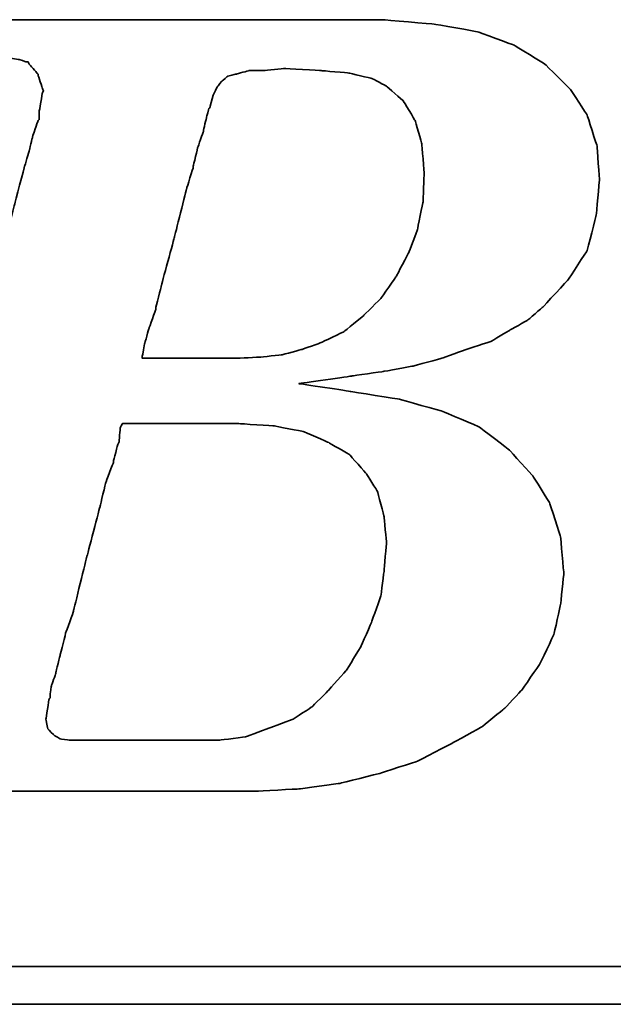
# Model space of a CAD drawing. Header units: millimetres. Extents: x 61 to 553, y 151 to 324.
# Tile 31 of 49: x 410.8 to 414.14, y 202.49 to 208.03. Entities that reach past the tile are written whole.
import ezdxf

# ---------------------------------------------------------------- set-up
doc = ezdxf.new("R2010")
doc.units = ezdxf.units.MM
doc.header["$LTSCALE"] = 0.15
doc.layers.add('DIM', color=4, linetype='CONTINUOUS')
doc.layers.add('layer 1', color=7, linetype='CONTINUOUS')

# ---------------------------------------------------------------- blocks, each defined once
blk = doc.blocks.new('TBI MOTION logo(完整正式版)')
at = {"layer": 'layer 1', "color": 22, "lineweight": 35}
for points, knots in [([(-64.65375, -6.86375), (-64.65375, -6.86375), (-64.84375, -7.29625), (-64.84375, -7.29625), (-64.84375, -7.29625), (-64.84375, -7.29625), (-64.86875, -7.34375), (-64.86875, -7.34375), (-64.86875, -7.34375), (-64.86875, -7.34375), (-64.86875, -7.36875), (-64.86875, -7.36875), (-64.86875, -7.36875), (-64.86875, -7.36875), (-65.15375, -7.65375), (-65.15375, -7.65375), (-65.15375, -7.65375), (-65.15375, -7.65375), (-65.17875, -7.65375), (-65.17875, -7.65375), (-65.17875, -7.65375), (-65.17875, -7.65375), (-65.20375, -7.67875), (-65.20375, -7.67875), (-65.20375, -7.67875), (-65.20375, -7.67875), (-65.58875, -7.87125), (-65.58875, -7.87125), (-65.58875, -7.87125), (-65.58875, -7.87125), (-65.63375, -7.87125), (-65.63375, -7.87125), (-65.63375, -7.87125), (-65.63375, -7.87125), (-65.65875, -7.89375), (-65.65875, -7.89375), (-65.65875, -7.89375), (-65.65875, -7.89375), (-66.09375, -7.94375), (-66.09375, -7.94375), (-66.09375, -7.94375), (-66.09375, -7.94375), (-66.11375, -7.94375), (-66.11375, -7.94375), (-66.11375, -7.94375), (-66.11375, -7.94375), (-66.16375, -7.94375), (-66.16375, -7.94375), (-66.16375, -7.94375), (-66.16375, -7.94375), (-66.30875, -7.94375), (-66.30875, -7.94375), (-66.30875, -7.94375), (-66.30875, -7.94375), (-66.69375, -7.94375), (-66.69375, -7.94375), (-66.69375, -7.94375), (-66.69375, -7.94375), (-67.07375, -7.94375), (-67.07375, -7.94375), (-67.07375, -7.94375), (-67.07375, -7.94375), (-67.12375, -7.94375), (-67.12375, -7.94375), (-67.12375, -7.94375), (-67.12375, -7.94375), (-67.12375, -7.96625), (-67.12375, -7.96625), (-67.12375, -7.96625), (-67.12375, -7.96625), (-67.14875, -7.99125), (-67.14875, -7.99125), (-67.14875, -7.99125), (-67.14875, -7.99125), (-67.24375, -8.34875), (-67.24375, -8.34875), (-67.24375, -8.34875), (-67.24375, -8.34875), (-67.31375, -8.68625), (-67.31375, -8.68625), (-67.31375, -8.68625), (-67.31375, -8.68625), (-67.26875, -8.68625), (-67.26875, -8.68625), (-67.26875, -8.68625), (-67.26875, -8.68625), (-67.07375, -8.68625), (-67.07375, -8.68625), (-67.07375, -8.68625), (-67.07375, -8.68625), (-66.54875, -8.68625), (-66.54875, -8.68625), (-66.54875, -8.68625), (-66.54875, -8.68625), (-65.82625, -8.68625), (-65.82625, -8.68625), (-65.82625, -8.68625), (-65.82625, -8.68625), (-65.01375, -8.68625), (-65.01375, -8.68625), (-65.01375, -8.68625), (-65.01375, -8.68625), (-64.05375, -8.68625), (-64.05375, -8.68625), (-64.05375, -8.68625), (-64.05375, -8.68625), (-62.08375, -8.68625), (-62.08375, -8.68625), (-62.08375, -8.68625), (-62.08375, -8.68625), (-60.06875, -8.68625), (-60.06875, -8.68625), (-60.06875, -8.68625), (-60.06875, -8.68625), (-59.10875, -8.68625), (-59.10875, -8.68625), (-59.10875, -8.68625), (-59.10875, -8.68625), (-58.29375, -8.68625), (-58.29375, -8.68625), (-58.29375, -8.68625), (-58.29375, -8.68625), (-57.57375, -8.68625), (-57.57375, -8.68625), (-57.57375, -8.68625), (-57.57375, -8.68625), (-57.04875, -8.68625), (-57.04875, -8.68625), (-57.04875, -8.68625), (-57.04875, -8.68625), (-56.85375, -8.68625), (-56.85375, -8.68625), (-56.85375, -8.68625), (-56.85375, -8.68625), (-56.70875, -8.68625), (-56.70875, -8.68625), (-56.70875, -8.68625), (-56.70875, -8.68625), (-56.61375, -8.68625), (-56.61375, -8.68625), (-56.61375, -8.68625), (-56.61375, -8.68625), (-56.56875, -8.68625), (-56.56875, -8.68625), (-56.56875, -8.68625), (-56.56875, -8.68625), (-55.65375, -8.63875), (-55.65375, -8.63875), (-55.65375, -8.63875), (-55.65375, -8.63875), (-54.76875, -8.51875), (-54.76875, -8.51875), (-54.76875, -8.51875), (-54.76875, -8.51875), (-53.90375, -8.30375), (-53.90375, -8.30375), (-53.90375, -8.30375), (-53.90375, -8.30375), (-53.08875, -8.03875), (-53.08875, -8.03875), (-53.08875, -8.03875), (-53.08875, -8.03875), (-52.34375, -7.65375), (-52.34375, -7.65375), (-52.34375, -7.65375), (-52.34375, -7.65375), (-51.69875, -7.29625), (-51.69875, -7.29625), (-51.69875, -7.29625), (-51.69875, -7.29625), (-51.21875, -6.91125), (-51.21875, -6.91125), (-51.21875, -6.91125), (-51.21875, -6.91125), (-50.83375, -6.50375), (-50.83375, -6.50375), (-50.83375, -6.50375), (-50.83375, -6.50375), (-50.44875, -5.94875), (-50.44875, -5.94875), (-50.44875, -5.94875), (-50.44875, -5.94875), (-50.13875, -5.30375), (-50.13875, -5.30375), (-50.13875, -5.30375), (-50.13875, -5.30375), (-49.99375, -4.65375), (-49.99375, -4.65375), (-49.99375, -4.65375), (-49.99375, -4.65375), (-49.92375, -3.98375), (-49.92375, -3.98375), (-49.92375, -3.98375), (-49.92375, -3.98375), (-49.99375, -3.19374), (-49.99375, -3.19374), (-49.99375, -3.19374), (-49.99375, -3.19374), (-50.23374, -2.44874), (-50.23374, -2.44874), (-50.23374, -2.44874), (-50.23374, -2.44874), (-50.59375, -1.87374), (-50.59375, -1.87374), (-50.59375, -1.87374), (-50.59375, -1.87374), (-51.09875, -1.31874), (-51.09875, -1.31874), (-51.09875, -1.31874), (-51.09875, -1.31874), (-51.74375, -0.81875), (-51.74375, -0.81875), (-51.74375, -0.81875), (-51.74375, -0.81875), (-52.53875, -0.48125), (-52.53875, -0.48125), (-52.53875, -0.48125), (-52.53875, -0.48125), (-53.47375, -0.21875), (-53.47375, -0.21875), (-53.47375, -0.21875), (-53.47375, -0.21875), (-54.52875, -0.04874), (-54.52875, -0.04874), (-54.52875, -0.04874), (-54.52875, -0.04874), (-55.65375, 0.12125), (-55.65375, 0.12125), (-55.65375, 0.12125), (-55.65375, 0.12125), (-54.50375, 0.28624), (-54.50375, 0.28624), (-54.50375, 0.28624), (-54.50375, 0.28624), (-53.83375, 0.38124), (-53.83375, 0.38124), (-53.83375, 0.38124), (-53.83375, 0.38124), (-53.18375, 0.50125), (-53.18375, 0.50125), (-53.18375, 0.50125), (-53.18375, 0.50125), (-52.55875, 0.66874), (-52.55875, 0.66874), (-52.55875, 0.66874), (-52.55875, 0.66874), (-52.03375, 0.86124), (-52.03375, 0.86124), (-52.03375, 0.86124), (-52.03375, 0.86124), (-51.50374, 1.03124), (-51.50374, 1.03124), (-51.50374, 1.03124), (-51.50374, 1.03124), (-51.09875, 1.27125), (-51.09875, 1.27125), (-51.09875, 1.27125), (-51.09875, 1.27125), (-50.71375, 1.48624), (-50.71375, 1.48624), (-50.71375, 1.48624), (-50.71375, 1.48624), (-50.37625, 1.77625), (-50.37625, 1.77625), (-50.37625, 1.77625), (-50.37625, 1.77625), (-49.82375, 2.37625), (-49.82375, 2.37625), (-49.82375, 2.37625), (-49.82375, 2.37625), (-49.41875, 2.99625), (-49.41875, 2.99625), (-49.41875, 2.99625), (-49.41875, 2.99625), (-49.22375, 3.76625), (-49.22375, 3.76625), (-49.22375, 3.76625), (-49.22375, 3.76625), (-49.15375, 4.50874), (-49.15375, 4.50874), (-49.15375, 4.50874), (-49.15375, 4.50874), (-49.20375, 5.25125), (-49.20375, 5.25125), (-49.20375, 5.25125), (-49.20375, 5.25125), (-49.41875, 5.92625), (-49.41875, 5.92625), (-49.41875, 5.92625), (-49.41875, 5.92625), (-49.77875, 6.47625), (-49.77875, 6.47625), (-49.77875, 6.47625), (-49.77875, 6.47625), (-50.33125, 7.02624), (-50.33125, 7.02624), (-50.33125, 7.02624), (-50.33125, 7.02624), (-51.00125, 7.43625), (-51.00125, 7.43625), (-51.00125, 7.43625), (-51.00125, 7.43625), (-51.79375, 7.72625), (-51.79375, 7.72625), (-51.79375, 7.72625), (-51.79375, 7.72625), (-52.72875, 7.89124), (-52.72875, 7.89124), (-52.72875, 7.89124), (-52.72875, 7.89124), (-53.83375, 7.98625), (-53.83375, 7.98625), (-53.83375, 7.98625), (-53.83375, 7.98625), (-53.92875, 7.98625), (-53.92875, 7.98625), (-53.92875, 7.98625), (-53.92875, 7.98625), (-54.26375, 7.98625), (-54.26375, 7.98625), (-54.26375, 7.98625), (-54.26375, 7.98625), (-54.74375, 7.98625), (-54.74375, 7.98625), (-54.74375, 7.98625), (-54.74375, 7.98625), (-55.36875, 7.98625), (-55.36875, 7.98625), (-55.36875, 7.98625), (-55.36875, 7.98625), (-56.13375, 7.98625), (-56.13375, 7.98625), (-56.13375, 7.98625), (-56.13375, 7.98625), (-56.94875, 7.98625), (-56.94875, 7.98625), (-56.94875, 7.98625), (-56.94875, 7.98625), (-58.77625, 7.98625), (-58.77625, 7.98625), (-58.77625, 7.98625), (-58.77625, 7.98625), (-60.59875, 7.98625), (-60.59875, 7.98625), (-60.59875, 7.98625), (-60.59875, 7.98625), (-61.41375, 7.98625), (-61.41375, 7.98625), (-61.41375, 7.98625), (-61.41375, 7.98625), (-62.17875, 7.98625), (-62.17875, 7.98625), (-62.17875, 7.98625), (-62.17875, 7.98625), (-62.80375, 7.98625), (-62.80375, 7.98625), (-62.80375, 7.98625), (-62.80375, 7.98625), (-63.30625, 7.98625), (-63.30625, 7.98625), (-63.30625, 7.98625), (-63.30625, 7.98625), (-63.57375, 7.98625), (-63.57375, 7.98625), (-63.57375, 7.98625), (-63.57375, 7.98625), (-63.57375, 7.96375), (-63.57375, 7.96375), (-63.57375, 7.96375), (-63.57375, 7.96375), (-63.59875, 7.94125), (-63.59875, 7.94125), (-63.59875, 7.94125), (-63.59875, 7.94125), (-63.69375, 7.55625), (-63.69375, 7.55625), (-63.69375, 7.55625), (-63.69375, 7.55625), (-63.76375, 7.24624), (-63.76375, 7.24624), (-63.76375, 7.24624), (-63.76375, 7.24624), (-63.23875, 7.24624), (-63.23875, 7.24624), (-63.23875, 7.24624), (-63.23875, 7.24624), (-62.75875, 7.24624), (-62.75875, 7.24624), (-62.75875, 7.24624), (-62.75875, 7.24624), (-62.61125, 7.24624), (-62.61125, 7.24624), (-62.61125, 7.24624), (-62.61125, 7.24624), (-62.56625, 7.24624), (-62.56625, 7.24624), (-62.56625, 7.24624), (-62.56625, 7.24624), (-62.22875, 7.24624), (-62.22875, 7.24624), (-62.22875, 7.24624), (-62.22875, 7.24624), (-62.20375, 7.24624), (-62.20375, 7.24624), (-62.20375, 7.24624), (-62.20375, 7.24624), (-62.17875, 7.21875), (-62.17875, 7.21875), (-62.17875, 7.21875), (-62.17875, 7.21875), (-61.96375, 7.17125), (-61.96375, 7.17125), (-61.96375, 7.17125), (-61.96375, 7.17125), (-61.72375, 7.12624), (-61.72375, 7.12624), (-61.72375, 7.12624), (-61.72375, 7.12624), (-61.70375, 7.12624), (-61.70375, 7.12624), (-61.70375, 7.12624), (-61.70375, 7.12624), (-61.55875, 7.07624), (-61.55875, 7.07624), (-61.55875, 7.07624), (-61.55875, 7.07624), (-61.50875, 7.07624), (-61.50875, 7.07624), (-61.50875, 7.07624), (-61.50875, 7.07624), (-61.48375, 7.02624), (-61.48375, 7.02624), (-61.48375, 7.02624), (-61.48375, 7.02624), (-61.31875, 6.83375), (-61.31875, 6.83375), (-61.31875, 6.83375), (-61.31875, 6.83375), (-61.29375, 6.81125), (-61.29375, 6.81125), (-61.29375, 6.81125), (-61.29375, 6.81125), (-61.29375, 6.78625), (-61.29375, 6.78625), (-61.29375, 6.78625), (-61.29375, 6.78625), (-61.19875, 6.50124), (-61.19875, 6.50124), (-61.19875, 6.50124), (-61.19875, 6.50124), (-61.17375, 6.45124), (-61.17375, 6.45124), (-61.17375, 6.45124), (-61.17375, 6.45124), (-61.19875, 6.40625), (-61.19875, 6.40625), (-61.19875, 6.40625), (-61.19875, 6.40625), (-61.26875, 5.99624), (-61.26875, 5.99624), (-61.26875, 5.99624), (-61.26875, 5.99624), (-61.26875, 5.85125), (-61.26875, 5.85125), (-61.26875, 5.85125), (-61.26875, 5.85125), (-61.26875, 5.82625), (-61.26875, 5.82625), (-61.26875, 5.82625), (-61.26875, 5.82625), (-61.29375, 5.80625), (-61.29375, 5.80625), (-61.29375, 5.80625), (-61.29375, 5.80625), (-61.34125, 5.66125), (-61.34125, 5.66125), (-61.34125, 5.66125), (-61.34125, 5.66125), (-61.41375, 5.44625), (-61.41375, 5.44625), (-61.41375, 5.44625), (-61.41375, 5.44625), (-61.48375, 5.15625), (-61.48375, 5.15625), (-61.48375, 5.15625), (-61.48375, 5.15625), (-61.58375, 4.82124), (-61.58375, 4.82124), (-61.58375, 4.82124), (-61.58375, 4.82124), (-61.79875, 4.00375), (-61.79875, 4.00375), (-61.79875, 4.00375), (-61.79875, 4.00375), (-62.05875, 2.99625), (-62.05875, 2.99625), (-62.05875, 2.99625), (-62.05875, 2.99625), (-62.34875, 1.91625), (-62.34875, 1.91625), (-62.34875, 1.91625), (-62.34875, 1.91625), (-62.97375, -0.41124), (-62.97375, -0.41124), (-62.97375, -0.41124), (-62.97375, -0.41124), (-63.59875, -2.75875), (-63.59875, -2.75875), (-63.59875, -2.75875), (-63.59875, -2.75875), (-63.88375, -3.86374), (-63.88375, -3.86374), (-63.88375, -3.86374), (-63.88375, -3.86374), (-64.14875, -4.82374), (-64.14875, -4.82374), (-64.14875, -4.82374), (-64.14875, -4.82374), (-64.36375, -5.64125), (-64.36375, -5.64125), (-64.36375, -5.64125), (-64.36375, -5.64125), (-64.43625, -5.97625), (-64.43625, -5.97625), (-64.43625, -5.97625), (-64.43625, -5.97625), (-64.50875, -6.28625), (-64.50875, -6.28625), (-64.50875, -6.28625), (-64.50875, -6.28625), (-64.50875, -6.30875), (-64.50875, -6.30875), (-64.50875, -6.30875), (-64.50875, -6.30875), (-64.57875, -6.50375), (-64.57875, -6.50375), (-64.57875, -6.50375), (-64.57875, -6.50375), (-64.62875, -6.69625), (-64.62875, -6.69625), (-64.62875, -6.69625), (-64.62875, -6.69625), (-64.62875, -6.76875), (-64.62875, -6.76875), (-64.62875, -6.76875), (-64.62875, -6.76875), (-64.62875, -6.81375), (-64.62875, -6.81375), (-64.62875, -6.81375), (-64.62875, -6.81375), (-64.62875, -6.83875), (-64.62875, -6.83875), (-64.62875, -6.83875), (-64.62875, -6.83875), (-64.65375, -6.86375), (-64.65375, -6.86375)], [0, 0, 0, 0, 0.00719424, 0.00719424, 0.00719424, 0.00719425, 0.01438849, 0.01438849, 0.01438849, 0.0143885, 0.02158273, 0.02158273, 0.02158273, 0.02158274, 0.02877698, 0.02877698, 0.02877698, 0.02877699, 0.03597122, 0.03597122, 0.03597122, 0.03597123, 0.04316547, 0.04316547, 0.04316547, 0.04316548, 0.05035971, 0.05035971, 0.05035971, 0.05035972, 0.05755396, 0.05755396, 0.05755396, 0.05755397, 0.0647482, 0.0647482, 0.0647482, 0.06474821, 0.07194245, 0.07194245, 0.07194245, 0.07194246, 0.07913669, 0.07913669, 0.07913669, 0.0791367, 0.08633094, 0.08633094, 0.08633094, 0.08633095, 0.09352518, 0.09352518, 0.09352518, 0.09352519, 0.10071942, 0.10071942, 0.10071942, 0.10071943, 0.10791367, 0.10791367, 0.10791367, 0.10791368, 0.11510791, 0.11510791, 0.11510791, 0.11510792, 0.12230216, 0.12230216, 0.12230216, 0.12230217, 0.1294964, 0.1294964, 0.1294964, 0.12949641, 0.13669065, 0.13669065, 0.13669065, 0.13669066, 0.14388489, 0.14388489, 0.14388489, 0.1438849, 0.15107914, 0.15107914, 0.15107914, 0.15107915, 0.15827338, 0.15827338, 0.15827338, 0.15827339, 0.16546763, 0.16546763, 0.16546763, 0.16546764, 0.17266187, 0.17266187, 0.17266187, 0.17266188, 0.17985612, 0.17985612, 0.17985612, 0.17985613, 0.18705036, 0.18705036, 0.18705036, 0.18705037, 0.1942446, 0.1942446, 0.1942446, 0.19424461, 0.20143885, 0.20143885, 0.20143885, 0.20143886, 0.20863309, 0.20863309, 0.20863309, 0.2086331, 0.21582734, 0.21582734, 0.21582734, 0.21582735, 0.22302158, 0.22302158, 0.22302158, 0.22302159, 0.23021583, 0.23021583, 0.23021583, 0.23021584, 0.23741007, 0.23741007, 0.23741007, 0.23741008, 0.24460432, 0.24460432, 0.24460432, 0.24460433, 0.25179856, 0.25179856, 0.25179856, 0.25179857, 0.25899281, 0.25899281, 0.25899281, 0.25899282, 0.26618705, 0.26618705, 0.26618705, 0.26618706, 0.27338129, 0.27338129, 0.27338129, 0.2733813, 0.28057554, 0.28057554, 0.28057554, 0.28057555, 0.28776978, 0.28776978, 0.28776978, 0.28776979, 0.29496403, 0.29496403, 0.29496403, 0.29496404, 0.30215827, 0.30215827, 0.30215827, 0.30215828, 0.30935252, 0.30935252, 0.30935252, 0.30935253, 0.31654676, 0.31654676, 0.31654676, 0.31654677, 0.32374101, 0.32374101, 0.32374101, 0.32374102, 0.33093525, 0.33093525, 0.33093525, 0.33093526, 0.3381295, 0.3381295, 0.3381295, 0.33812951, 0.34532374, 0.34532374, 0.34532374, 0.34532375, 0.35251799, 0.35251799, 0.35251799, 0.352518, 0.35971223, 0.35971223, 0.35971223, 0.35971224, 0.36690647, 0.36690647, 0.36690647, 0.36690648, 0.37410072, 0.37410072, 0.37410072, 0.37410073, 0.38129496, 0.38129496, 0.38129496, 0.38129497, 0.38848921, 0.38848921, 0.38848921, 0.38848922, 0.39568345, 0.39568345, 0.39568345, 0.39568346, 0.4028777, 0.4028777, 0.4028777, 0.40287771, 0.41007194, 0.41007194, 0.41007194, 0.41007195, 0.41726619, 0.41726619, 0.41726619, 0.4172662, 0.42446043, 0.42446043, 0.42446043, 0.42446044, 0.43165468, 0.43165468, 0.43165468, 0.43165469, 0.43884892, 0.43884892, 0.43884892, 0.43884893, 0.44604317, 0.44604317, 0.44604317, 0.44604318, 0.45323741, 0.45323741, 0.45323741, 0.45323742, 0.46043165, 0.46043165, 0.46043165, 0.46043166, 0.4676259, 0.4676259, 0.4676259, 0.46762591, 0.47482014, 0.47482014, 0.47482014, 0.47482015, 0.48201439, 0.48201439, 0.48201439, 0.4820144, 0.48920863, 0.48920863, 0.48920863, 0.48920864, 0.49640288, 0.49640288, 0.49640288, 0.49640289, 0.50359712, 0.50359712, 0.50359712, 0.50359713, 0.51079137, 0.51079137, 0.51079137, 0.51079138, 0.51798561, 0.51798561, 0.51798561, 0.51798562, 0.52517986, 0.52517986, 0.52517986, 0.52517987, 0.5323741, 0.5323741, 0.5323741, 0.53237411, 0.53956835, 0.53956835, 0.53956835, 0.53956836, 0.54676259, 0.54676259, 0.54676259, 0.5467626, 0.55395683, 0.55395683, 0.55395683, 0.55395684, 0.56115108, 0.56115108, 0.56115108, 0.56115109, 0.56834532, 0.56834532, 0.56834532, 0.56834533, 0.57553957, 0.57553957, 0.57553957, 0.57553958, 0.58273381, 0.58273381, 0.58273381, 0.58273382, 0.58992806, 0.58992806, 0.58992806, 0.58992807, 0.5971223, 0.5971223, 0.5971223, 0.59712231, 0.60431655, 0.60431655, 0.60431655, 0.60431656, 0.61151079, 0.61151079, 0.61151079, 0.6115108, 0.61870504, 0.61870504, 0.61870504, 0.61870505, 0.62589928, 0.62589928, 0.62589928, 0.62589929, 0.63309353, 0.63309353, 0.63309353, 0.63309354, 0.64028777, 0.64028777, 0.64028777, 0.64028778, 0.64748201, 0.64748201, 0.64748201, 0.64748202, 0.65467626, 0.65467626, 0.65467626, 0.65467627, 0.6618705, 0.6618705, 0.6618705, 0.66187051, 0.66906475, 0.66906475, 0.66906475, 0.66906476, 0.67625899, 0.67625899, 0.67625899, 0.676259, 0.68345324, 0.68345324, 0.68345324, 0.68345325, 0.69064748, 0.69064748, 0.69064748, 0.69064749, 0.69784173, 0.69784173, 0.69784173, 0.69784174, 0.70503597, 0.70503597, 0.70503597, 0.70503598, 0.71223022, 0.71223022, 0.71223022, 0.71223023, 0.71942446, 0.71942446, 0.71942446, 0.71942447, 0.72661871, 0.72661871, 0.72661871, 0.72661872, 0.73381295, 0.73381295, 0.73381295, 0.73381296, 0.74100719, 0.74100719, 0.74100719, 0.7410072, 0.74820144, 0.74820144, 0.74820144, 0.74820145, 0.75539568, 0.75539568, 0.75539568, 0.75539569, 0.76258993, 0.76258993, 0.76258993, 0.76258994, 0.76978417, 0.76978417, 0.76978417, 0.76978418, 0.77697842, 0.77697842, 0.77697842, 0.77697843, 0.78417266, 0.78417266, 0.78417266, 0.78417267, 0.79136691, 0.79136691, 0.79136691, 0.79136692, 0.79856115, 0.79856115, 0.79856115, 0.79856116, 0.8057554, 0.8057554, 0.8057554, 0.80575541, 0.81294964, 0.81294964, 0.81294964, 0.81294965, 0.82014388, 0.82014388, 0.82014388, 0.82014389, 0.82733813, 0.82733813, 0.82733813, 0.82733814, 0.83453237, 0.83453237, 0.83453237, 0.83453238, 0.84172662, 0.84172662, 0.84172662, 0.84172663, 0.84892086, 0.84892086, 0.84892086, 0.84892087, 0.85611511, 0.85611511, 0.85611511, 0.85611512, 0.86330935, 0.86330935, 0.86330935, 0.86330936, 0.8705036, 0.8705036, 0.8705036, 0.87050361, 0.87769784, 0.87769784, 0.87769784, 0.87769785, 0.88489209, 0.88489209, 0.88489209, 0.8848921, 0.89208633, 0.89208633, 0.89208633, 0.89208634, 0.89928058, 0.89928058, 0.89928058, 0.89928059, 0.90647482, 0.90647482, 0.90647482, 0.90647483, 0.91366906, 0.91366906, 0.91366906, 0.91366907, 0.92086331, 0.92086331, 0.92086331, 0.92086332, 0.92805755, 0.92805755, 0.92805755, 0.92805756, 0.9352518, 0.9352518, 0.9352518, 0.93525181, 0.94244604, 0.94244604, 0.94244604, 0.94244605, 0.94964029, 0.94964029, 0.94964029, 0.9496403, 0.95683453, 0.95683453, 0.95683453, 0.95683454, 0.96402878, 0.96402878, 0.96402878, 0.96402879, 0.97122302, 0.97122302, 0.97122302, 0.97122303, 0.97841727, 0.97841727, 0.97841727, 0.97841728, 0.98561151, 0.98561151, 0.98561151, 0.98561152, 0.99280576, 0.99280576, 0.99280576, 0.99280577, 1, 1, 1, 1]), ([(-57.50375, 6.35625), (-57.50375, 6.35625), (-57.57375, 6.11625), (-57.57375, 6.11625), (-57.57375, 6.11625), (-57.57375, 6.11625), (-57.57375, 6.09125), (-57.57375, 6.09125), (-57.57375, 6.09125), (-57.57375, 6.09125), (-57.59875, 6.06625), (-57.59875, 6.06625), (-57.59875, 6.06625), (-57.59875, 6.06625), (-57.64875, 5.87625), (-57.64875, 5.87625), (-57.64875, 5.87625), (-57.64875, 5.87625), (-57.71875, 5.58875), (-57.71875, 5.58875), (-57.71875, 5.58875), (-57.71875, 5.58875), (-57.71875, 5.56625), (-57.71875, 5.56625), (-57.71875, 5.56625), (-57.71875, 5.56625), (-57.83875, 5.23125), (-57.83875, 5.23125), (-57.83875, 5.23125), (-57.83875, 5.23125), (-57.93625, 4.82124), (-57.93625, 4.82124), (-57.93625, 4.82124), (-57.93625, 4.82124), (-57.93625, 4.79624), (-57.93625, 4.79624), (-57.93625, 4.79624), (-57.93625, 4.79624), (-58.07875, 4.34125), (-58.07875, 4.34125), (-58.07875, 4.34125), (-58.07875, 4.34125), (-58.34375, 3.28625), (-58.34375, 3.28625), (-58.34375, 3.28625), (-58.34375, 3.28625), (-58.62875, 2.23124), (-58.62875, 2.23124), (-58.62875, 2.23124), (-58.62875, 2.23124), (-58.74875, 1.75125), (-58.74875, 1.75125), (-58.74875, 1.75125), (-58.74875, 1.75125), (-58.74875, 1.72625), (-58.74875, 1.72625), (-58.74875, 1.72625), (-58.74875, 1.72625), (-58.89375, 1.31625), (-58.89375, 1.31625), (-58.89375, 1.31625), (-58.89375, 1.31625), (-58.98875, 0.98124), (-58.98875, 0.98124), (-58.98875, 0.98124), (-58.98875, 0.98124), (-59.03875, 0.71625), (-59.03875, 0.71625), (-59.03875, 0.71625), (-59.03875, 0.71625), (-59.03875, 0.66874), (-59.03875, 0.66874), (-59.03875, 0.66874), (-59.03875, 0.66874), (-58.91875, 0.66874), (-58.91875, 0.66874), (-58.91875, 0.66874), (-58.91875, 0.66874), (-58.53375, 0.66874), (-58.53375, 0.66874), (-58.53375, 0.66874), (-58.53375, 0.66874), (-58.10375, 0.66874), (-58.10375, 0.66874), (-58.10375, 0.66874), (-58.10375, 0.66874), (-57.66875, 0.66874), (-57.66875, 0.66874), (-57.66875, 0.66874), (-57.66875, 0.66874), (-57.33375, 0.66874), (-57.33375, 0.66874), (-57.33375, 0.66874), (-57.33375, 0.66874), (-57.09375, 0.66874), (-57.09375, 0.66874), (-57.09375, 0.66874), (-57.09375, 0.66874), (-56.99875, 0.66874), (-56.99875, 0.66874), (-56.99875, 0.66874), (-56.99875, 0.66874), (-56.49375, 0.69374), (-56.49375, 0.69374), (-56.49375, 0.69374), (-56.49375, 0.69374), (-56.01375, 0.74374), (-56.01375, 0.74374), (-56.01375, 0.74374), (-56.01375, 0.74374), (-55.58375, 0.86124), (-55.58375, 0.86124), (-55.58375, 0.86124), (-55.58375, 0.86124), (-55.17375, 1.00624), (-55.17375, 1.00624), (-55.17375, 1.00624), (-55.17375, 1.00624), (-54.67375, 1.24625), (-54.67375, 1.24625), (-54.67375, 1.24625), (-54.67375, 1.24625), (-54.26375, 1.58124), (-54.26375, 1.58124), (-54.26375, 1.58124), (-54.26375, 1.58124), (-53.87875, 1.96374), (-53.87875, 1.96374), (-53.87875, 1.96374), (-53.87875, 1.96374), (-53.54375, 2.44625), (-53.54375, 2.44625), (-53.54375, 2.44625), (-53.54375, 2.44625), (-53.27875, 2.95125), (-53.27875, 2.95125), (-53.27875, 2.95125), (-53.27875, 2.95125), (-53.08875, 3.45124), (-53.08875, 3.45124), (-53.08875, 3.45124), (-53.08875, 3.45124), (-52.96875, 4.05124), (-52.96875, 4.05124), (-52.96875, 4.05124), (-52.96875, 4.05124), (-52.94375, 4.65125), (-52.94375, 4.65125), (-52.94375, 4.65125), (-52.94375, 4.65125), (-52.99375, 5.30125), (-52.99375, 5.30125), (-52.99375, 5.30125), (-52.99375, 5.30125), (-53.13875, 5.80625), (-53.13875, 5.80625), (-53.13875, 5.80625), (-53.13875, 5.80625), (-53.39875, 6.23625), (-53.39875, 6.23625), (-53.39875, 6.23625), (-53.39875, 6.23625), (-53.75875, 6.54875), (-53.75875, 6.54875), (-53.75875, 6.54875), (-53.75875, 6.54875), (-54.07375, 6.71625), (-54.07375, 6.71625), (-54.07375, 6.71625), (-54.07375, 6.71625), (-54.57375, 6.83375), (-54.57375, 6.83375), (-54.57375, 6.83375), (-54.57375, 6.83375), (-55.17375, 6.88625), (-55.17375, 6.88625), (-55.17375, 6.88625), (-55.17375, 6.88625), (-55.96875, 6.93125), (-55.96875, 6.93125), (-55.96875, 6.93125), (-55.96875, 6.93125), (-56.39875, 6.88625), (-56.39875, 6.88625), (-56.39875, 6.88625), (-56.39875, 6.88625), (-56.42125, 6.88625), (-56.42125, 6.88625), (-56.42125, 6.88625), (-56.42125, 6.88625), (-56.73375, 6.88625), (-56.73375, 6.88625), (-56.73375, 6.88625), (-56.73375, 6.88625), (-56.99875, 6.81125), (-56.99875, 6.81125), (-56.99875, 6.81125), (-56.99875, 6.81125), (-57.02375, 6.81125), (-57.02375, 6.81125), (-57.02375, 6.81125), (-57.02375, 6.81125), (-57.18875, 6.76625), (-57.18875, 6.76625), (-57.18875, 6.76625), (-57.18875, 6.76625), (-57.30875, 6.66625), (-57.30875, 6.66625), (-57.30875, 6.66625), (-57.30875, 6.66625), (-57.40875, 6.54875), (-57.40875, 6.54875), (-57.40875, 6.54875), (-57.40875, 6.54875), (-57.50375, 6.35625), (-57.50375, 6.35625)], [0, 0, 0, 0, 0.01851852, 0.01851852, 0.01851852, 0.01851853, 0.03703704, 0.03703704, 0.03703704, 0.03703705, 0.05555556, 0.05555556, 0.05555556, 0.05555557, 0.07407407, 0.07407407, 0.07407407, 0.07407408, 0.09259259, 0.09259259, 0.09259259, 0.0925926, 0.11111111, 0.11111111, 0.11111111, 0.11111112, 0.12962963, 0.12962963, 0.12962963, 0.12962964, 0.14814815, 0.14814815, 0.14814815, 0.14814816, 0.16666667, 0.16666667, 0.16666667, 0.16666668, 0.18518519, 0.18518519, 0.18518519, 0.1851852, 0.2037037, 0.2037037, 0.2037037, 0.20370371, 0.22222222, 0.22222222, 0.22222222, 0.22222223, 0.24074074, 0.24074074, 0.24074074, 0.24074075, 0.25925926, 0.25925926, 0.25925926, 0.25925927, 0.27777778, 0.27777778, 0.27777778, 0.27777779, 0.2962963, 0.2962963, 0.2962963, 0.29629631, 0.31481481, 0.31481481, 0.31481481, 0.31481482, 0.33333333, 0.33333333, 0.33333333, 0.33333334, 0.35185185, 0.35185185, 0.35185185, 0.35185186, 0.37037037, 0.37037037, 0.37037037, 0.37037038, 0.38888889, 0.38888889, 0.38888889, 0.3888889, 0.40740741, 0.40740741, 0.40740741, 0.40740742, 0.42592593, 0.42592593, 0.42592593, 0.42592594, 0.44444444, 0.44444444, 0.44444444, 0.44444445, 0.46296296, 0.46296296, 0.46296296, 0.46296297, 0.48148148, 0.48148148, 0.48148148, 0.48148149, 0.5, 0.5, 0.5, 0.50000001, 0.51851852, 0.51851852, 0.51851852, 0.51851853, 0.53703704, 0.53703704, 0.53703704, 0.53703705, 0.55555556, 0.55555556, 0.55555556, 0.55555557, 0.57407407, 0.57407407, 0.57407407, 0.57407408, 0.59259259, 0.59259259, 0.59259259, 0.5925926, 0.61111111, 0.61111111, 0.61111111, 0.61111112, 0.62962963, 0.62962963, 0.62962963, 0.62962964, 0.64814815, 0.64814815, 0.64814815, 0.64814816, 0.66666667, 0.66666667, 0.66666667, 0.66666668, 0.68518519, 0.68518519, 0.68518519, 0.6851852, 0.7037037, 0.7037037, 0.7037037, 0.70370371, 0.72222222, 0.72222222, 0.72222222, 0.72222223, 0.74074074, 0.74074074, 0.74074074, 0.74074075, 0.75925926, 0.75925926, 0.75925926, 0.75925927, 0.77777778, 0.77777778, 0.77777778, 0.77777779, 0.7962963, 0.7962963, 0.7962963, 0.79629631, 0.81481481, 0.81481481, 0.81481481, 0.81481482, 0.83333333, 0.83333333, 0.83333333, 0.83333334, 0.85185185, 0.85185185, 0.85185185, 0.85185186, 0.87037037, 0.87037037, 0.87037037, 0.87037038, 0.88888889, 0.88888889, 0.88888889, 0.8888889, 0.90740741, 0.90740741, 0.90740741, 0.90740742, 0.92592593, 0.92592593, 0.92592593, 0.92592594, 0.94444444, 0.94444444, 0.94444444, 0.94444445, 0.96296296, 0.96296296, 0.96296296, 0.96296297, 0.98148148, 0.98148148, 0.98148148, 0.98148149, 1, 1, 1, 1]), ([(-61.03125, -6.57375), (-61.03125, -6.57375), (-61.03125, -6.67125), (-61.03125, -6.67125), (-61.03125, -6.67125), (-61.03125, -6.67125), (-61.05375, -6.69625), (-61.05375, -6.69625), (-61.05375, -6.69625), (-61.05375, -6.69625), (-61.12375, -7.12875), (-61.12375, -7.12875), (-61.12375, -7.12875), (-61.12375, -7.12875), (-61.07875, -7.34375), (-61.07875, -7.34375), (-61.07875, -7.34375), (-61.07875, -7.34375), (-60.93375, -7.48875), (-60.93375, -7.48875), (-60.93375, -7.48875), (-60.93375, -7.48875), (-60.81375, -7.55625), (-60.81375, -7.55625), (-60.81375, -7.55625), (-60.81375, -7.55625), (-60.62375, -7.58375), (-60.62375, -7.58375), (-60.62375, -7.58375), (-60.62375, -7.58375), (-60.30875, -7.58375), (-60.30875, -7.58375), (-60.30875, -7.58375), (-60.30875, -7.58375), (-59.97375, -7.58375), (-59.97375, -7.58375), (-59.97375, -7.58375), (-59.97375, -7.58375), (-59.87875, -7.58375), (-59.87875, -7.58375), (-59.87875, -7.58375), (-59.87875, -7.58375), (-59.63625, -7.58375), (-59.63625, -7.58375), (-59.63625, -7.58375), (-59.63625, -7.58375), (-58.96875, -7.58375), (-58.96875, -7.58375), (-58.96875, -7.58375), (-58.96875, -7.58375), (-58.29375, -7.58375), (-58.29375, -7.58375), (-58.29375, -7.58375), (-58.29375, -7.58375), (-58.05375, -7.58375), (-58.05375, -7.58375), (-58.05375, -7.58375), (-58.05375, -7.58375), (-57.98375, -7.58375), (-57.98375, -7.58375), (-57.98375, -7.58375), (-57.98375, -7.58375), (-57.35875, -7.58375), (-57.35875, -7.58375), (-57.35875, -7.58375), (-57.35875, -7.58375), (-56.78375, -7.50875), (-56.78375, -7.50875), (-56.78375, -7.50875), (-56.78375, -7.50875), (-56.27875, -7.31875), (-56.27875, -7.31875), (-56.27875, -7.31875), (-56.27875, -7.31875), (-55.77375, -7.12875), (-55.77375, -7.12875), (-55.77375, -7.12875), (-55.77375, -7.12875), (-55.36875, -6.86375), (-55.36875, -6.86375), (-55.36875, -6.86375), (-55.36875, -6.86375), (-55.00875, -6.50375), (-55.00875, -6.50375), (-55.00875, -6.50375), (-55.00875, -6.50375), (-54.62375, -6.06875), (-54.62375, -6.06875), (-54.62375, -6.06875), (-54.62375, -6.06875), (-54.31375, -5.56875), (-54.31375, -5.56875), (-54.31375, -5.56875), (-54.31375, -5.56875), (-54.07375, -5.01625), (-54.07375, -5.01625), (-54.07375, -5.01625), (-54.07375, -5.01625), (-53.87875, -4.46374), (-53.87875, -4.46374), (-53.87875, -4.46374), (-53.87875, -4.46374), (-53.80875, -3.91375), (-53.80875, -3.91375), (-53.80875, -3.91375), (-53.80875, -3.91375), (-53.75875, -3.31375), (-53.75875, -3.31375), (-53.75875, -3.31375), (-53.75875, -3.31375), (-53.80875, -2.75875), (-53.80875, -2.75875), (-53.80875, -2.75875), (-53.80875, -2.75875), (-53.95375, -2.20875), (-53.95375, -2.20875), (-53.95375, -2.20875), (-53.95375, -2.20875), (-54.19375, -1.82625), (-54.19375, -1.82625), (-54.19375, -1.82625), (-54.19375, -1.82625), (-54.55375, -1.41875), (-54.55375, -1.41875), (-54.55375, -1.41875), (-54.55375, -1.41875), (-55.00875, -1.15125), (-55.00875, -1.15125), (-55.00875, -1.15125), (-55.00875, -1.15125), (-55.56125, -0.91375), (-55.56125, -0.91375), (-55.56125, -0.91375), (-55.56125, -0.91375), (-56.18125, -0.79375), (-56.18125, -0.79375), (-56.18125, -0.79375), (-56.18125, -0.79375), (-56.94875, -0.74374), (-56.94875, -0.74374), (-56.94875, -0.74374), (-56.94875, -0.74374), (-56.99875, -0.74374), (-56.99875, -0.74374), (-56.99875, -0.74374), (-56.99875, -0.74374), (-57.09375, -0.74374), (-57.09375, -0.74374), (-57.09375, -0.74374), (-57.09375, -0.74374), (-57.38375, -0.74374), (-57.38375, -0.74374), (-57.38375, -0.74374), (-57.38375, -0.74374), (-57.76875, -0.74374), (-57.76875, -0.74374), (-57.76875, -0.74374), (-57.76875, -0.74374), (-58.24625, -0.74374), (-58.24625, -0.74374), (-58.24625, -0.74374), (-58.24625, -0.74374), (-58.72875, -0.74374), (-58.72875, -0.74374), (-58.72875, -0.74374), (-58.72875, -0.74374), (-59.20875, -0.74374), (-59.20875, -0.74374), (-59.20875, -0.74374), (-59.20875, -0.74374), (-59.46875, -0.74374), (-59.46875, -0.74374), (-59.46875, -0.74374), (-59.46875, -0.74374), (-59.51625, -0.83875), (-59.51625, -0.83875), (-59.51625, -0.83875), (-59.51625, -0.83875), (-59.54375, -1.15125), (-59.54375, -1.15125), (-59.54375, -1.15125), (-59.54375, -1.15125), (-59.56375, -1.17874), (-59.56375, -1.17874), (-59.56375, -1.17874), (-59.56375, -1.17874), (-59.66375, -1.55875), (-59.66375, -1.55875), (-59.66375, -1.55875), (-59.66375, -1.55875), (-59.66375, -1.58375), (-59.66375, -1.58375), (-59.66375, -1.58375), (-59.66375, -1.58375), (-59.82875, -2.01874), (-59.82875, -2.01874), (-59.82875, -2.01874), (-59.82875, -2.01874), (-59.94875, -2.52125), (-59.94875, -2.52125), (-59.94875, -2.52125), (-59.94875, -2.52125), (-60.23875, -3.62375), (-60.23875, -3.62375), (-60.23875, -3.62375), (-60.23875, -3.62375), (-60.52375, -4.77624), (-60.52375, -4.77624), (-60.52375, -4.77624), (-60.52375, -4.77624), (-60.52375, -4.79874), (-60.52375, -4.79874), (-60.52375, -4.79874), (-60.52375, -4.79874), (-60.69125, -5.25375), (-60.69125, -5.25375), (-60.69125, -5.25375), (-60.69125, -5.25375), (-60.81375, -5.73625), (-60.81375, -5.73625), (-60.81375, -5.73625), (-60.81375, -5.73625), (-60.90875, -6.11875), (-60.90875, -6.11875), (-60.90875, -6.11875), (-60.90875, -6.11875), (-60.90875, -6.14375), (-60.90875, -6.14375), (-60.90875, -6.14375), (-60.90875, -6.14375), (-61.00375, -6.40875), (-61.00375, -6.40875), (-61.00375, -6.40875), (-61.00375, -6.40875), (-61.03125, -6.57375), (-61.03125, -6.57375)], [0, 0, 0, 0, 0.01694915, 0.01694915, 0.01694915, 0.01694916, 0.03389831, 0.03389831, 0.03389831, 0.03389832, 0.05084746, 0.05084746, 0.05084746, 0.05084747, 0.06779661, 0.06779661, 0.06779661, 0.06779662, 0.08474576, 0.08474576, 0.08474576, 0.08474577, 0.10169492, 0.10169492, 0.10169492, 0.10169493, 0.11864407, 0.11864407, 0.11864407, 0.11864408, 0.13559322, 0.13559322, 0.13559322, 0.13559323, 0.15254237, 0.15254237, 0.15254237, 0.15254238, 0.16949153, 0.16949153, 0.16949153, 0.16949154, 0.18644068, 0.18644068, 0.18644068, 0.18644069, 0.20338983, 0.20338983, 0.20338983, 0.20338984, 0.22033898, 0.22033898, 0.22033898, 0.22033899, 0.23728814, 0.23728814, 0.23728814, 0.23728815, 0.25423729, 0.25423729, 0.25423729, 0.2542373, 0.27118644, 0.27118644, 0.27118644, 0.27118645, 0.28813559, 0.28813559, 0.28813559, 0.2881356, 0.30508475, 0.30508475, 0.30508475, 0.30508476, 0.3220339, 0.3220339, 0.3220339, 0.32203391, 0.33898305, 0.33898305, 0.33898305, 0.33898306, 0.3559322, 0.3559322, 0.3559322, 0.35593221, 0.37288136, 0.37288136, 0.37288136, 0.37288137, 0.38983051, 0.38983051, 0.38983051, 0.38983052, 0.40677966, 0.40677966, 0.40677966, 0.40677967, 0.42372881, 0.42372881, 0.42372881, 0.42372882, 0.44067797, 0.44067797, 0.44067797, 0.44067798, 0.45762712, 0.45762712, 0.45762712, 0.45762713, 0.47457627, 0.47457627, 0.47457627, 0.47457628, 0.49152542, 0.49152542, 0.49152542, 0.49152543, 0.50847458, 0.50847458, 0.50847458, 0.50847459, 0.52542373, 0.52542373, 0.52542373, 0.52542374, 0.54237288, 0.54237288, 0.54237288, 0.54237289, 0.55932203, 0.55932203, 0.55932203, 0.55932204, 0.57627119, 0.57627119, 0.57627119, 0.5762712, 0.59322034, 0.59322034, 0.59322034, 0.59322035, 0.61016949, 0.61016949, 0.61016949, 0.6101695, 0.62711864, 0.62711864, 0.62711864, 0.62711865, 0.6440678, 0.6440678, 0.6440678, 0.64406781, 0.66101695, 0.66101695, 0.66101695, 0.66101696, 0.6779661, 0.6779661, 0.6779661, 0.67796611, 0.69491525, 0.69491525, 0.69491525, 0.69491526, 0.71186441, 0.71186441, 0.71186441, 0.71186442, 0.72881356, 0.72881356, 0.72881356, 0.72881357, 0.74576271, 0.74576271, 0.74576271, 0.74576272, 0.76271186, 0.76271186, 0.76271186, 0.76271187, 0.77966102, 0.77966102, 0.77966102, 0.77966103, 0.79661017, 0.79661017, 0.79661017, 0.79661018, 0.81355932, 0.81355932, 0.81355932, 0.81355933, 0.83050847, 0.83050847, 0.83050847, 0.83050848, 0.84745763, 0.84745763, 0.84745763, 0.84745764, 0.86440678, 0.86440678, 0.86440678, 0.86440679, 0.88135593, 0.88135593, 0.88135593, 0.88135594, 0.89830508, 0.89830508, 0.89830508, 0.89830509, 0.91525424, 0.91525424, 0.91525424, 0.91525425, 0.93220339, 0.93220339, 0.93220339, 0.9322034, 0.94915254, 0.94915254, 0.94915254, 0.94915255, 0.96610169, 0.96610169, 0.96610169, 0.9661017, 0.98305085, 0.98305085, 0.98305085, 0.98305086, 1, 1, 1, 1]), ([(75.90875, -9.47875), (75.90875, -9.47875), (75.90875, -12.28625), (75.90875, -12.28625), (75.90875, -12.28625), (75.90875, -12.28625), (75.90875, -12.47875), (75.90875, -12.47875), (75.90875, -12.47875), (75.90875, -12.47875), (75.71625, -12.47875), (75.71625, -12.47875), (75.71625, -12.47875), (75.71625, -12.47875), (-88.32875, -12.47875), (-88.32875, -12.47875), (-88.32875, -12.47875), (-88.32875, -12.47875), (-88.32875, -13.29375), (-88.32875, -13.29375), (-88.32875, -13.29375), (-88.32875, -13.29375), (82.89125, -13.29375), (82.89125, -13.29375), (82.89125, -13.29375), (82.89125, -13.29375), (75.90875, -9.47875), (75.90875, -9.47875)], [0, 0, 0, 0, 0.14285714, 0.14285714, 0.14285714, 0.14285715, 0.28571429, 0.28571429, 0.28571429, 0.2857143, 0.42857143, 0.42857143, 0.42857143, 0.42857144, 0.57142857, 0.57142857, 0.57142857, 0.57142858, 0.71428571, 0.71428571, 0.71428571, 0.71428572, 0.85714286, 0.85714286, 0.85714286, 0.85714287, 1, 1, 1, 1])]:
    blk.add_open_spline(points, degree=3, knots=knots, dxfattribs=at)

msp = doc.modelspace()

# ---------------------------------------------------------------- block references
at = {"layer": 'DIM', "color": 0, "xscale": 0.2606204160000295, "yscale": 0.2606204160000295, "zscale": 0.2606204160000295}
msp.add_blockref('TBI MOTION logo(完整正式版)', (426.8772, 205.9504), dxfattribs=at)

doc.saveas('drawing.dxf')
